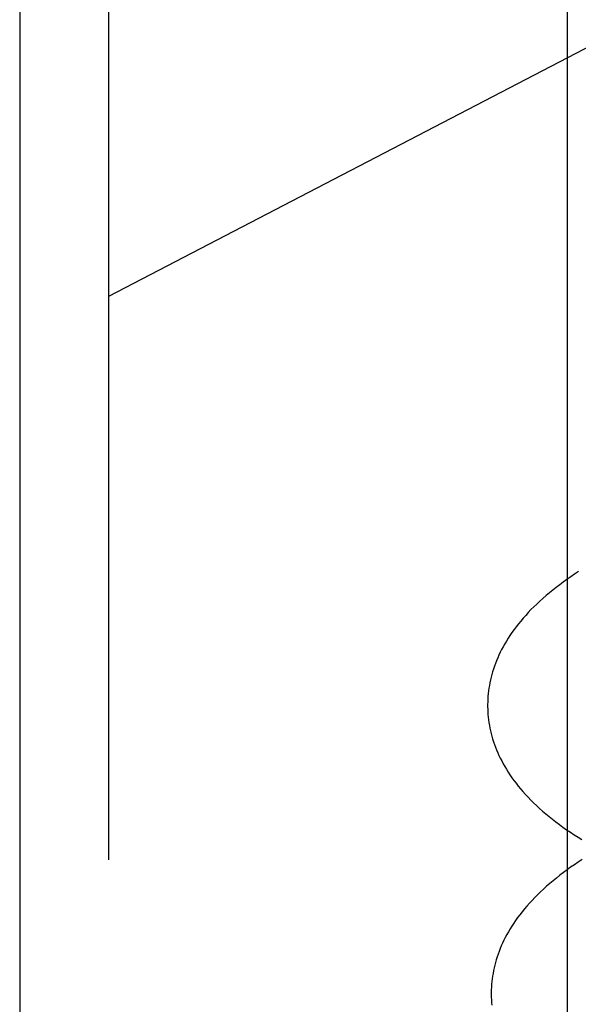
# Model space of a CAD drawing. Header units: inches. Extents: x 0 to 184, y 0 to 119.
# Tile 96 of 113: x 110.15 to 110.26, y 40.338 to 40.532. Entities that reach past the tile are written whole.
import ezdxf

# ---------------------------------------------------------------- set-up
doc = ezdxf.new("R2010")
doc.units = ezdxf.units.IN
doc.header["$LTSCALE"] = 10.121375
doc.header["$MEASUREMENT"] = 0
doc.linetypes.add('HIDDEN', pattern=[0.2, 0.1, -0.1])
doc.layers.add('DEFAULT_2', color=8, linetype='HIDDEN')

msp = doc.modelspace()

# ---------------------------------------------------------------- linework, layer by layer
at = {"layer": 'DEFAULT_2', "color": 8, "linetype": 'HIDDEN'}
for p, q in [((110.16748, 43.40315), (110.16748, 37.90265)), ((110.14998, 40.92097), (110.14998, 39.95097)), ((110.258, 40.24847), (110.258, 40.62347)), ((110.29248, 40.54285), (110.16748, 40.47785))]:
    msp.add_line(p, q, dxfattribs=at)
for points in [[(110.26014, 40.42357), (110.25937, 40.42307), (110.25862, 40.42256), (110.25788, 40.42205), (110.25716, 40.42153), (110.25645, 40.421), (110.25575, 40.42047), (110.25507, 40.41994), (110.25441, 40.41939), (110.25376, 40.41885), (110.25313, 40.4183), (110.25252, 40.41775), (110.25193, 40.41719), (110.25135, 40.41664), (110.25079, 40.41608), (110.25026, 40.41551), (110.24974, 40.41495), (110.24924, 40.41439), (110.24876, 40.41382), (110.2483, 40.41326), (110.24786, 40.41269), (110.24744, 40.41213), (110.24704, 40.41157), (110.24665, 40.411), (110.24629, 40.41044), (110.24594, 40.40988), (110.24561, 40.40933), (110.2453, 40.40877), (110.245, 40.40821), (110.24473, 40.40766), (110.24446, 40.40711), (110.24422, 40.40656), (110.24399, 40.40601), (110.24377, 40.40546), (110.24358, 40.40492), (110.24339, 40.40437), (110.24322, 40.40383), (110.24306, 40.40329), (110.24292, 40.40275), (110.24279, 40.40221), (110.24268, 40.40167), (110.24258, 40.40113), (110.24249, 40.40059), (110.24242, 40.40005), (110.24235, 40.39951), (110.24231, 40.39898), (110.24227, 40.39844), (110.24225, 40.3979), (110.24224, 40.39737), (110.24224, 40.39692)], [(110.24224, 40.39692), (110.24225, 40.39647), (110.24227, 40.39593), (110.24231, 40.3954), (110.24236, 40.39486), (110.24242, 40.39433), (110.2425, 40.39379), (110.24259, 40.39325), (110.24269, 40.39272), (110.2428, 40.39218), (110.24293, 40.39164), (110.24307, 40.39111), (110.24323, 40.39057), (110.2434, 40.39003), (110.24359, 40.38949), (110.24378, 40.38895), (110.244, 40.38841), (110.24423, 40.38787), (110.24447, 40.38733), (110.24473, 40.38678), (110.24501, 40.38624), (110.2453, 40.38569), (110.24561, 40.38514), (110.24593, 40.3846), (110.24628, 40.38405), (110.24664, 40.3835), (110.24702, 40.38294), (110.24742, 40.38239), (110.24784, 40.38184), (110.24827, 40.38128), (110.24873, 40.38073), (110.2492, 40.38018), (110.2497, 40.37962), (110.25022, 40.37907), (110.25075, 40.37852), (110.25131, 40.37797), (110.25188, 40.37742), (110.25247, 40.37687), (110.25308, 40.37633), (110.25371, 40.3758), (110.25435, 40.37527), (110.25501, 40.37474), (110.25569, 40.37422), (110.25638, 40.3737), (110.25709, 40.37319), (110.25781, 40.37268), (110.25855, 40.37218), (110.2593, 40.37169), (110.26006, 40.3712), (110.26084, 40.37072)], [(110.26087, 40.36679), (110.2601, 40.36629), (110.25935, 40.36578), (110.25861, 40.36526), (110.25789, 40.36474), (110.25718, 40.36422), (110.25648, 40.36369), (110.2558, 40.36315), (110.25514, 40.36261), (110.25449, 40.36207), (110.25386, 40.36152), (110.25325, 40.36097), (110.25266, 40.36041), (110.25208, 40.35985), (110.25152, 40.3593), (110.25099, 40.35873), (110.25047, 40.35817), (110.24997, 40.35761), (110.24949, 40.35704), (110.24903, 40.35648), (110.24859, 40.35591), (110.24816, 40.35535), (110.24776, 40.35478), (110.24738, 40.35422), (110.24701, 40.35366), (110.24666, 40.3531), (110.24633, 40.35254), (110.24602, 40.35198), (110.24573, 40.35143), (110.24545, 40.35088), (110.24519, 40.35032), (110.24494, 40.34977), (110.24471, 40.34923), (110.2445, 40.34868), (110.2443, 40.34813), (110.24411, 40.34759), (110.24394, 40.34704), (110.24379, 40.3465), (110.24364, 40.34596), (110.24352, 40.34542), (110.2434, 40.34488), (110.2433, 40.34434), (110.24321, 40.3438), (110.24314, 40.34326), (110.24307, 40.34272), (110.24303, 40.34219), (110.24299, 40.34165), (110.24297, 40.34111), (110.24296, 40.34058), (110.24296, 40.34013)], [(110.24296, 40.34013), (110.24297, 40.33968), (110.24299, 40.33915), (110.24303, 40.33861), (110.24308, 40.33807)]]:
    msp.add_lwpolyline(points, dxfattribs=at)

doc.saveas('drawing.dxf')
